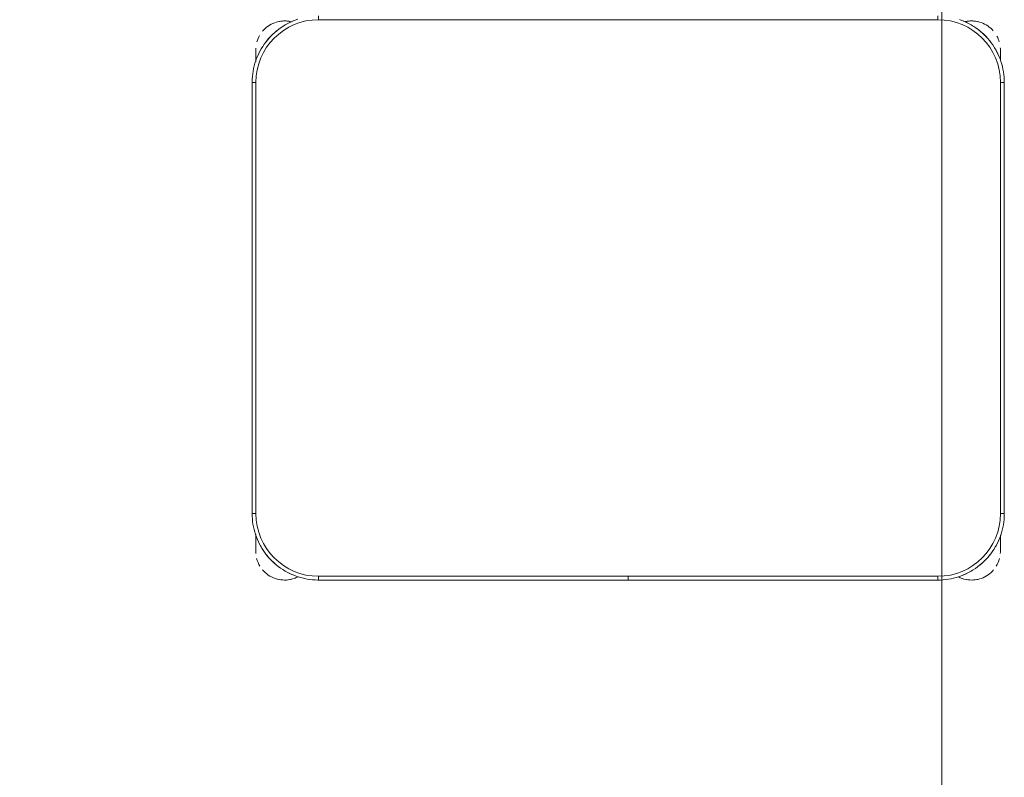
# Model space of a CAD drawing. Header units: metres. Extents: x 3 to 43.5, y -74 to -48.5.
# Tile 46 of 209: x 35.3 to 36.1, y -60.2 to -59.6. Entities that reach past the tile are written whole.
import ezdxf

# ---------------------------------------------------------------- set-up
doc = ezdxf.new("R2010")
doc.units = ezdxf.units.M
doc.layers.add('1PAV - FRIG_dwg', color=7, linetype='Continuous', lineweight=18, true_color=0x767676)
doc.layers.add('TUB_FRIGO', color=30, linetype='Continuous', lineweight=18, true_color=0xff7f00)
doc.layers.add('I-FURN', color=7, linetype='Continuous', lineweight=18)

# ---------------------------------------------------------------- blocks, each defined once
blk = doc.blocks.new('ConjuntoParaAlunoTamanho6 - CJA06_ConjuntoParaAlunoTamanho6-V53-1PAV - FRIGORÍFICA')
at = {"layer": 'I-FURN', "color": 253, "true_color": 0xaaaaaa}
for p, q in [((-0.247, 0.06497), (-0.247, 0.06197)), ((0.247, 0.06497), (0.247, 0.06197)), ((-0.29713, 0.03797), (-0.29713, 0.02828)), ((-0.29713, 0.02878), (-0.29713, 0.03797)), ((0.29687, 0.03797), (0.29687, 0.02961)), ((0.29687, 0.03299), (0.29687, 0.03797)), ((-0.3, 0.01197), (-0.3, -0.33203)), ((-0.3, 0.01197), (-0.297, 0.01197)), ((-0.3, 0.01197), (-0.3, -0.33203)), ((0.3, 0.01197), (0.297, 0.01197)), ((0.3, -0.33203), (0.3, 0.01197)), ((0.3, -0.33203), (0.3, 0.01197)), ((-0.3, -0.33203), (-0.297, -0.33203)), ((0.3, -0.33203), (0.297, -0.33203)), ((-0.29713, -0.34835), (-0.29713, -0.35394)), ((-0.29713, -0.34868), (-0.29713, -0.36203)), ((0.29687, -0.35394), (0.29687, -0.3492)), ((0.29687, -0.36203), (0.29687, -0.34961)), ((-0.29713, -0.35705), (-0.29713, -0.36203)), ((0.29687, -0.36203), (0.29687, -0.35705)), ((-0.247, -0.38503), (-0.247, -0.38203)), ((-0.00005, -0.38203), (-0.00005, -0.38503)), ((0.00005, -0.38503), (0.00005, -0.38203)), ((0.247, -0.38503), (0.247, -0.38203)), ((-0.247, -0.38503), (-0.00005, -0.38503)), ((-0.247, -0.38503), (-0.00005, -0.38503)), ((0.00005, -0.38503), (0.247, -0.38503)), ((0.00005, -0.38503), (0.247, -0.38503))]:
    blk.add_line(p, q, dxfattribs=at)
at = {"layer": 'I-FURN', "color": 253, "true_color": 0xaaaaaa, "flags": 128}
for points in [[(-0.26367, 0.06228), (-0.26567, 0.06157), (-0.26764, 0.06078), (-0.26957, 0.05992), (-0.27147, 0.05898), (-0.27333, 0.05796), (-0.27515, 0.05687), (-0.27693, 0.05571), (-0.27865, 0.05448), (-0.28033, 0.05318), (-0.28195, 0.05181), (-0.28351, 0.05038), (-0.28502, 0.04889), (-0.28647, 0.04734), (-0.28785, 0.04574), (-0.28917, 0.04407), (-0.29042, 0.04236), (-0.2916, 0.0406), (-0.29271, 0.0388), (-0.29374, 0.03695), (-0.29471, 0.03506), (-0.29559, 0.03313), (-0.2964, 0.03117), (-0.29713, 0.02918), (-0.29777, 0.02716), (-0.29834, 0.02512), (-0.29883, 0.02306), (-0.29923, 0.02097), (-0.29955, 0.01888), (-0.29978, 0.01677), (-0.29993, 0.01466), (-0.3, 0.01254), (-0.3, 0.01197)], [(0.3, 0.01197), (0.29996, 0.01409), (0.29983, 0.0162), (0.29962, 0.01831), (0.29932, 0.02041), (0.29894, 0.0225), (0.29848, 0.02456), (0.29794, 0.02661), (0.29731, 0.02864), (0.2966, 0.03064), (0.29582, 0.03261), (0.29495, 0.03454), (0.29401, 0.03644), (0.29299, 0.0383), (0.2919, 0.04012), (0.29074, 0.04189), (0.28951, 0.04362), (0.28821, 0.04529), (0.28685, 0.04691), (0.28542, 0.04848), (0.28393, 0.04999), (0.28238, 0.05143), (0.28077, 0.05282), (0.27911, 0.05413), (0.2774, 0.05538), (0.27564, 0.05656), (0.27383, 0.05767), (0.27198, 0.05871), (0.27009, 0.05967), (0.26816, 0.06056), (0.2662, 0.06136), (0.26421, 0.06209)], [(0.247, 0.06197), (0.1235, 0.06197), (0, 0.06197), (-0.1235, 0.06197), (-0.247, 0.06197)], [(-0.247, 0.06197), (-0.1235, 0.06197), (0, 0.06197), (0.1235, 0.06197), (0.247, 0.06197)], [(-0.29713, 0.03797), (-0.29713, 0.03796), (-0.29713, 0.03792), (-0.29713, 0.03785), (-0.29713, 0.03775), (-0.29713, 0.03763), (-0.29713, 0.03748), (-0.29713, 0.03731), (-0.29713, 0.03711), (-0.29713, 0.03688), (-0.29713, 0.03663), (-0.29713, 0.03635), (-0.29713, 0.03605), (-0.29713, 0.03572), (-0.29713, 0.03537), (-0.29713, 0.035), (-0.29713, 0.03461), (-0.29713, 0.03419), (-0.29713, 0.03375), (-0.29713, 0.03329), (-0.29713, 0.03282), (-0.29713, 0.03232), (-0.29713, 0.0318), (-0.29713, 0.03127), (-0.29713, 0.03072), (-0.29713, 0.03016), (-0.29713, 0.02958), (-0.29713, 0.02898)], [(0.29687, 0.03), (0.29687, 0.03057), (0.29687, 0.03112), (0.29687, 0.03166), (0.29687, 0.03218), (0.29687, 0.03268), (0.29687, 0.03317), (0.29687, 0.03363), (0.29687, 0.03407), (0.29687, 0.0345), (0.29687, 0.0349), (0.29687, 0.03528), (0.29687, 0.03563), (0.29687, 0.03596), (0.29687, 0.03627), (0.29687, 0.03656), (0.29687, 0.03682), (0.29687, 0.03705), (0.29687, 0.03726), (0.29687, 0.03744), (0.29687, 0.0376), (0.29687, 0.03772), (0.29687, 0.03783), (0.29687, 0.0379), (0.29687, 0.03795), (0.29687, 0.03797)], [(-0.297, 0.01197), (-0.297, -0.07403), (-0.297, -0.16003), (-0.297, -0.24603), (-0.297, -0.33203)], [(-0.297, -0.33203), (-0.297, -0.24603), (-0.297, -0.16003), (-0.297, -0.07403), (-0.297, 0.01197)], [(0.297, -0.33203), (0.297, -0.24603), (0.297, -0.16003), (0.297, -0.07403), (0.297, 0.01197)], [(0.297, 0.01197), (0.297, -0.07403), (0.297, -0.16003), (0.297, -0.24603), (0.297, -0.33203)], [(-0.3, -0.33203), (-0.29996, -0.33415), (-0.29983, -0.33627), (-0.29962, -0.33838), (-0.29932, -0.34048), (-0.29894, -0.34256), (-0.29848, -0.34463), (-0.29794, -0.34668), (-0.29731, -0.34871), (-0.2966, -0.3507), (-0.29582, -0.35267), (-0.29495, -0.35461), (-0.29401, -0.35651), (-0.29299, -0.35837), (-0.2919, -0.36019), (-0.29074, -0.36196), (-0.28951, -0.36368), (-0.28821, -0.36536), (-0.28685, -0.36698), (-0.28542, -0.36855), (-0.28393, -0.37005), (-0.28238, -0.3715), (-0.28077, -0.37288), (-0.27911, -0.3742), (-0.2774, -0.37545), (-0.27564, -0.37663), (-0.27383, -0.37774), (-0.27198, -0.37878), (-0.27009, -0.37974), (-0.26816, -0.38062), (-0.2662, -0.38143), (-0.26421, -0.38216), (-0.2622, -0.38281), (-0.26015, -0.38338), (-0.25809, -0.38386), (-0.25601, -0.38426), (-0.25391, -0.38458), (-0.25181, -0.38482), (-0.24969, -0.38497), (-0.24757, -0.38503), (-0.247, -0.38503)], [(0.247, -0.38503), (0.24912, -0.38499), (0.25124, -0.38486), (0.25334, -0.38465), (0.25544, -0.38436), (0.25753, -0.38398), (0.2596, -0.38351), (0.26165, -0.38297), (0.26367, -0.38234), (0.26567, -0.38164), (0.26764, -0.38085), (0.26957, -0.37999), (0.27147, -0.37904), (0.27333, -0.37803), (0.27515, -0.37694), (0.27693, -0.37578), (0.27865, -0.37454), (0.28033, -0.37324), (0.28195, -0.37188), (0.28351, -0.37045), (0.28502, -0.36896), (0.28647, -0.36741), (0.28785, -0.3658), (0.28917, -0.36414), (0.29042, -0.36243), (0.2916, -0.36067), (0.29271, -0.35886), (0.29374, -0.35701), (0.29471, -0.35512), (0.29559, -0.3532), (0.2964, -0.35124), (0.29713, -0.34925), (0.29777, -0.34723), (0.29834, -0.34519), (0.29883, -0.34312), (0.29923, -0.34104), (0.29955, -0.33895), (0.29978, -0.33684), (0.29993, -0.33472), (0.3, -0.33261), (0.3, -0.33203)], [(-0.29713, -0.34907), (-0.29713, -0.34973), (-0.29713, -0.35038), (-0.29713, -0.35102), (-0.29713, -0.35165), (-0.29713, -0.35227), (-0.29713, -0.35288), (-0.29713, -0.35348), (-0.29713, -0.35406), (-0.29713, -0.35463), (-0.29713, -0.35518), (-0.29713, -0.35572), (-0.29713, -0.35624), (-0.29713, -0.35674), (-0.29713, -0.35722), (-0.29713, -0.35769), (-0.29713, -0.35813), (-0.29713, -0.35855), (-0.29713, -0.35895), (-0.29713, -0.35933), (-0.29713, -0.35969), (-0.29713, -0.36002), (-0.29713, -0.36033), (-0.29713, -0.36061), (-0.29713, -0.36087), (-0.29713, -0.36111), (-0.29713, -0.36131), (-0.29713, -0.3615), (-0.29713, -0.36165), (-0.29713, -0.36178), (-0.29713, -0.36188), (-0.29713, -0.36196), (-0.29713, -0.36201), (-0.29713, -0.36203)], [(0.29687, -0.36203), (0.29687, -0.36201), (0.29687, -0.36197), (0.29687, -0.36191), (0.29687, -0.36181), (0.29687, -0.36169), (0.29687, -0.36154), (0.29687, -0.36137), (0.29687, -0.36117), (0.29687, -0.36094), (0.29687, -0.36069), (0.29687, -0.36041), (0.29687, -0.36011), (0.29687, -0.35978), (0.29687, -0.35943), (0.29687, -0.35906), (0.29687, -0.35866), (0.29687, -0.35825), (0.29687, -0.35781), (0.29687, -0.35735), (0.29687, -0.35687), (0.29687, -0.35638), (0.29687, -0.35586), (0.29687, -0.35533), (0.29687, -0.35478), (0.29687, -0.35421), (0.29687, -0.35363), (0.29687, -0.35304), (0.29687, -0.35244), (0.29687, -0.35182), (0.29687, -0.35119), (0.29687, -0.35055), (0.29687, -0.3499)], [(-0.247, -0.38203), (-0.1235, -0.38203), (0, -0.38203), (0.1235, -0.38203), (0.247, -0.38203)], [(-0.00005, -0.38203), (-0.06179, -0.38203), (-0.12353, -0.38203), (-0.18526, -0.38203), (-0.247, -0.38203)], [(0.247, -0.38203), (0.18526, -0.38203), (0.12352, -0.38203), (0.06179, -0.38203), (0.00005, -0.38203)]]:
    blk.add_lwpolyline(points, dxfattribs=at)
at = {"layer": 'I-FURN', "color": 253, "true_color": 0xaaaaaa}
for centre, radius, start, end in [((-0.247, 0.01197), 0.05, 90, 180), ((-0.247, 0.01197), 0.05, 90, 180), ((-0.27413, 0.03797), 0.023, 109.92744, 140.02309), ((-0.27413, 0.03797), 0.023, 76.78758, 108), ((-0.27413, 0.03797), 0.023, 76.40434, 104.46692), ((-0.247, 0.01197), 0.053, 112.5, 122.69993), ((0.247, 0.01197), 0.05, 360, 90), ((0.247, 0.01197), 0.05, 0, 90), ((0.247, 0.01197), 0.053, 57.30007, 67.5), ((0.247, 0.01197), 0.053, 57.30007, 67.5), ((0.27387, 0.03797), 0.023, 75.53308, 103.10319), ((0.27387, 0.03797), 0.023, 72, 102.57928), ((0.27387, 0.03797), 0.023, 41.01944, 70.30683), ((-0.27413, 0.03797), 0.023, 149.97621, 164.34498), ((-0.247, 0.01197), 0.053, 127.1607, 143.14964), ((0.247, 0.01197), 0.053, 37.1607, 53.14964), ((0.247, 0.01197), 0.053, 37.1607, 53.14964), ((0.27387, 0.03797), 0.023, 15.73053, 28.0506), ((-0.27413, 0.03797), 0.023, 176.5669, 180), ((-0.247, 0.01197), 0.053, 147.30007, 157.5), ((0.247, 0.01197), 0.053, 22.5, 32.69993), ((0.247, 0.01197), 0.053, 22.5, 32.69993), ((0.27387, 0.03797), 0.023, 360, 4.00915), ((-0.247, -0.33203), 0.05, 180, 270), ((-0.247, -0.33203), 0.05, 180, 270), ((0.247, -0.33203), 0.05, 270, 360), ((0.247, -0.33203), 0.05, 270, 0), ((-0.247, -0.33203), 0.053, 202.5, 212.69993), ((0.247, -0.33203), 0.053, 327.30007, 337.5), ((0.247, -0.33203), 0.053, 327.30007, 337.5), ((-0.27413, -0.36203), 0.023, 180, 184.41224), ((-0.27413, -0.36203), 0.023, 194.46313, 211.29748), ((-0.247, -0.33203), 0.053, 217.1607, 233.14964), ((0.247, -0.33203), 0.053, 307.1607, 323.14964), ((0.247, -0.33203), 0.053, 307.1607, 323.14964), ((0.27387, -0.36203), 0.023, 328.70279, 345.53679), ((0.27387, -0.36203), 0.023, 355.58784, 360), ((-0.27413, -0.36203), 0.023, 220.15845, 250.98921), ((-0.247, -0.33203), 0.053, 237.30007, 247.5), ((0.247, -0.33203), 0.053, 292.5, 302.69993), ((0.247, -0.33203), 0.053, 292.5, 302.69993), ((0.27387, -0.36203), 0.023, 289.64716, 320.10645), ((-0.27413, -0.36203), 0.023, 241.29896, 288), ((-0.27413, -0.36203), 0.023, 255.53308, 284.42385), ((-0.27413, -0.36203), 0.023, 289.64716, 297.85925), ((0.27387, -0.36203), 0.023, 242.37001, 250.98921), ((0.27387, -0.36203), 0.023, 243.53772, 288), ((0.27387, -0.36203), 0.023, 255.53308, 284.46692)]:
    blk.add_arc(centre, radius, start, end, dxfattribs=at)
blk = doc.blocks.new('4 GRE - ESCOLA DE CINEMA E AUDIOVISUAL CINE REX R07_rvt-1-1PAV - FRIGORÍFICA')
at = {"layer": 'I-FURN', "color": 253, "lineweight": 18, "true_color": 0xaaaaaa}
blk.add_blockref('ConjuntoParaAlunoTamanho6 - CJA06_ConjuntoParaAlunoTamanho6-V53-1PAV - FRIGORÍFICA', (35.82168, -59.64244), dxfattribs=at)
blk = doc.blocks.new('1PAV - FRIG_dwg-1115125-1PAV - FRIGORÍFICA')
at = {"layer": 'TUB_FRIGO', "flags": 128}
blk.add_lwpolyline([(14.51695, 3.46513), (14.51695, -5.93345), (9.70306, -5.93345)], dxfattribs=at)

msp = doc.modelspace()

# ---------------------------------------------------------------- block references
at = {"lineweight": 5}
msp.add_blockref('4 GRE - ESCOLA DE CINEMA E AUDIOVISUAL CINE REX R07_rvt-1-1PAV - FRIGORÍFICA', (0, 0), dxfattribs=at)
at = {"layer": '1PAV - FRIG_dwg', "color": 7}
msp.add_blockref('1PAV - FRIG_dwg-1115125-1PAV - FRIGORÍFICA', (21.555, -62.9), dxfattribs=at)

doc.saveas('drawing.dxf')
